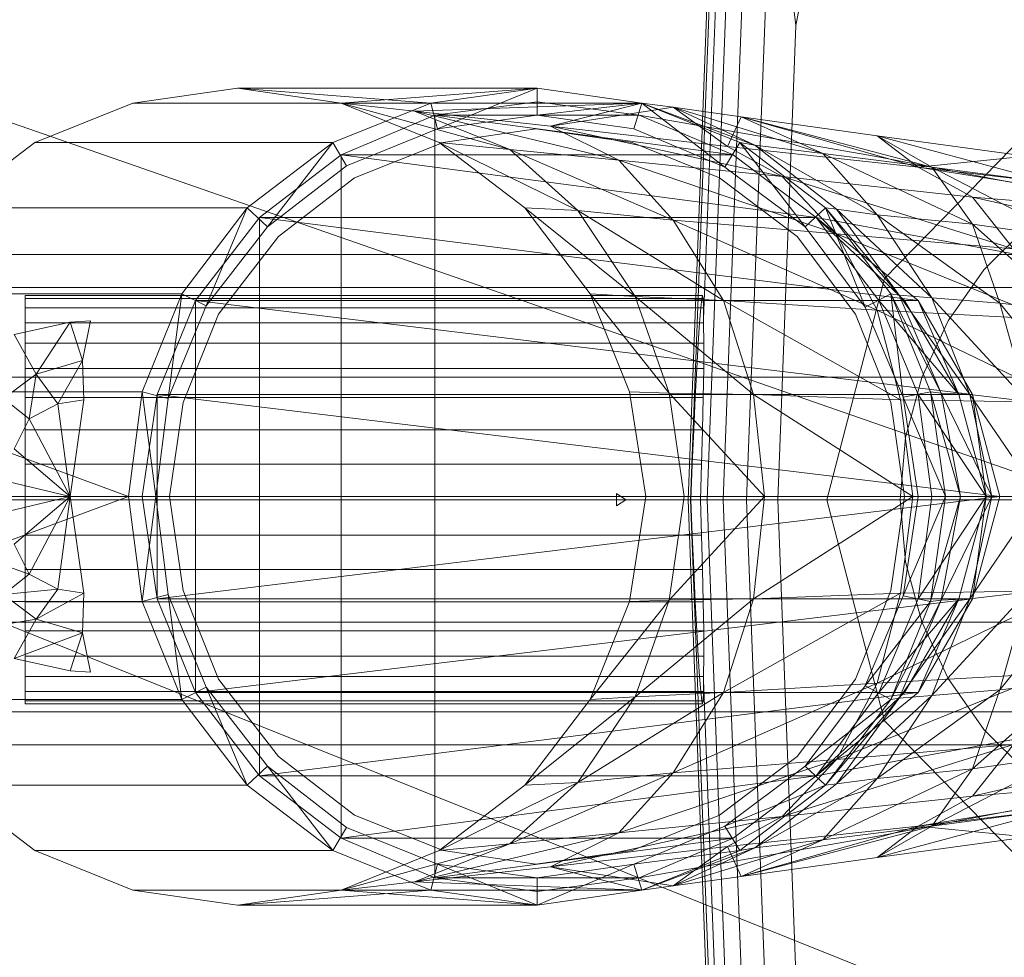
# Model space of a CAD drawing. Header units: metres. Extents: x 391.1 to 427.5, y 12.7 to 28.4.
# Tile 29 of 51: x 404.4922 to 404.5645, y 26.5069 to 26.5757. Entities that reach past the tile are written whole.
import ezdxf

# ---------------------------------------------------------------- set-up
doc = ezdxf.new("R2010")
doc.units = ezdxf.units.M
doc.layers.add('02_MOBILIARIO', color=7, linetype='Continuous', lineweight=18)
doc.layers.add('A-DETL-____-MBND', color=7, linetype='Continuous', lineweight=18)

# ---------------------------------------------------------------- blocks, each defined once
blk = doc.blocks.new('Family - Rentamans P1-154566-04_CLI_AIRE_P1')
at = {"layer": 'A-DETL-____-MBND', "color": 253, "true_color": 0xaaaaaa}
for p, q in [((0.072869, 0.182758), (0.075845, 0.260961)), ((0.073043, 0.182758), (0.075975, 0.259811)), ((0.074, 0.196014), (0.076315, 0.256826)), ((0.074262, 0.182758), (0.076889, 0.251774)), ((0.075451, 0.182758), (0.07778, 0.243939)), ((0.080775, 0.217586), (0.084734, 0.236908)), ((0.077172, 0.182758), (0.079069, 0.232599)), ((0.080775, 0.217586), (0.079069, 0.232599)), ((0, 0.218497), (0.102728, 0.182758)), ((0.07945, 0.182758), (0.080775, 0.217586)), ((0.039771, 0.212986), (0.032072, 0.211886)), ((0.039771, 0.212986), (0.061771, 0.212986)), ((0.047372, 0.211886), (0.039771, 0.212986)), ((0.039771, 0.212986), (0.053972, 0.211886)), ((0.047372, 0.211886), (0.061771, 0.212986)), ((0.053972, 0.211886), (0.061771, 0.212986)), ((0.061771, 0.212986), (0.054472, 0.209986)), ((0.061771, 0.212986), (0.069472, 0.211886)), ((0.061771, 0.212986), (0.061771, 0.210986)), ((0.061771, 0.211986), (0.054271, 0.210986)), ((0.061771, 0.211986), (0.054271, 0.210986)), ((0.061771, 0.211986), (0.054271, 0.210986)), ((0.069271, 0.210986), (0.061771, 0.211986)), ((0.069271, 0.210986), (0.061771, 0.211986)), ((0.069271, 0.210986), (0.061771, 0.211986)), ((0.069271, 0.210986), (0.061771, 0.211986)), ((0.032072, 0.211886), (0.024872, 0.208986)), ((0.032072, 0.211886), (0.053972, 0.211886)), ((0.046771, 0.208986), (0.053972, 0.211886)), ((0.054572, 0.208986), (0.047372, 0.211886)), ((0.047372, 0.211886), (0.059771, 0.208486)), ((0.047372, 0.211886), (0.052771, 0.211287)), ((0.047372, 0.211886), (0.069472, 0.211886)), ((0.069472, 0.211886), (0.052771, 0.211287)), ((0.052771, 0.211287), (0.059771, 0.208486)), ((0.052771, 0.211287), (0.067771, 0.207686)), ((0.062771, 0.210186), (0.052771, 0.211287)), ((0.053972, 0.211886), (0.054472, 0.209986)), ((0.061771, 0.210986), (0.069472, 0.211886)), ((0.069472, 0.211886), (0.062771, 0.210186)), ((0.071771, 0.211587), (0.062771, 0.210186)), ((0.069472, 0.211886), (0.068872, 0.209986)), ((0.068872, 0.209986), (0.069472, 0.211886)), ((0.069472, 0.211886), (0.075572, 0.207186)), ((0.076672, 0.208986), (0.069472, 0.211886)), ((0.069472, 0.211886), (0.071771, 0.211587)), ((0.069472, 0.211886), (0.077771, 0.208787)), ((0.069472, 0.211886), (0.076672, 0.208986)), ((0.069472, 0.211886), (0.076672, 0.208986)), ((0.077771, 0.208787), (0.071771, 0.211587)), ((0.071771, 0.211587), (0.075771, 0.208686)), ((0.082771, 0.208186), (0.071771, 0.211587)), ((0.071771, 0.211587), (0.076771, 0.210886)), ((0.054271, 0.210986), (0.047372, 0.208087)), ((0.054271, 0.210986), (0.047372, 0.208087)), ((0.054271, 0.210986), (0.047372, 0.208087)), ((0.054271, 0.210986), (0.069271, 0.210986)), ((0.054271, 0.210986), (0.076172, 0.208087)), ((0.054271, 0.210986), (0.054271, 0.154986)), ((0.054472, 0.209986), (0.061771, 0.210986)), ((0.054472, 0.209986), (0.061771, 0.210986)), ((0.061771, 0.210986), (0.068872, 0.209986)), ((0.061771, 0.210986), (0.068872, 0.209986)), ((0.076172, 0.208087), (0.069271, 0.210986)), ((0.069271, 0.210986), (0.076172, 0.208087)), ((0.076172, 0.208087), (0.069271, 0.210986)), ((0.076172, 0.208087), (0.069271, 0.210986)), ((0.069271, 0.210986), (0.086572, 0.207986)), ((0.086572, 0.207986), (0.069271, 0.210986)), ((0.069271, 0.210986), (0.076172, 0.208087)), ((0.076172, 0.208087), (0.069271, 0.210986)), ((0.076172, 0.208087), (0.069271, 0.210986)), ((0.076771, 0.210886), (0.075771, 0.208686)), ((0.082771, 0.208186), (0.076771, 0.210886)), ((0.076771, 0.210886), (0.089771, 0.207186)), ((0.090771, 0.207186), (0.076771, 0.210886)), ((0.076771, 0.210886), (0.086771, 0.209486)), ((0.087299, 0.198992), (0.098881, 0.210876)), ((0.098881, 0.210876), (0.087299, 0.198992)), ((0.047771, 0.207287), (0.054472, 0.209986)), ((0.047771, 0.207287), (0.054472, 0.209986)), ((0.061672, 0.209986), (0.054872, 0.208986)), ((0.054872, 0.208986), (0.061672, 0.209986)), ((0.068771, 0.208986), (0.061672, 0.209986)), ((0.061672, 0.209986), (0.068771, 0.208986)), ((0.062771, 0.210186), (0.067771, 0.207686)), ((0.062771, 0.210186), (0.079771, 0.206486)), ((0.075771, 0.208686), (0.062771, 0.210186)), ((0.068872, 0.209986), (0.075572, 0.207186)), ((0.068872, 0.209986), (0.075572, 0.207186)), ((0.086771, 0.209486), (0.089771, 0.207186)), ((0.090771, 0.207186), (0.086771, 0.209486)), ((0.086771, 0.209486), (0.097771, 0.207986)), ((0.099771, 0.205986), (0.086771, 0.209486)), ((0.024872, 0.208986), (0.018572, 0.204186)), ((0.024872, 0.208986), (0.046771, 0.208986)), ((0.040472, 0.204186), (0.046771, 0.208986)), ((0.046771, 0.208986), (0.041972, 0.202787)), ((0.046771, 0.208986), (0.047771, 0.207287)), ((0.054872, 0.208986), (0.048372, 0.206386)), ((0.048372, 0.206386), (0.054872, 0.208986)), ((0.060872, 0.204186), (0.054572, 0.208986)), ((0.054572, 0.208986), (0.064771, 0.203986)), ((0.054572, 0.208986), (0.059771, 0.208486)), ((0.059771, 0.208486), (0.064771, 0.203986)), ((0.059771, 0.208486), (0.071771, 0.203287)), ((0.059771, 0.208486), (0.067771, 0.207686)), ((0.075172, 0.206386), (0.068771, 0.208986)), ((0.068771, 0.208986), (0.075172, 0.206386)), ((0.075572, 0.207186), (0.076672, 0.208986)), ((0.075771, 0.208686), (0.079771, 0.206486)), ((0.075771, 0.208686), (0.089771, 0.207186)), ((0.081472, 0.202787), (0.076672, 0.208986)), ((0.082972, 0.204186), (0.076672, 0.208986)), ((0.076672, 0.208986), (0.077771, 0.208787)), ((0.082972, 0.204186), (0.076672, 0.208986)), ((0.076672, 0.208986), (0.082972, 0.204186)), ((0.077771, 0.208787), (0.082771, 0.208186)), ((0.083771, 0.204087), (0.077771, 0.208787)), ((0.077771, 0.208787), (0.086771, 0.203686)), ((0.047372, 0.208087), (0.041372, 0.203486)), ((0.047372, 0.208087), (0.041372, 0.203486)), ((0.047372, 0.208087), (0.041372, 0.203486)), ((0.047372, 0.208087), (0.076172, 0.208087)), ((0.047372, 0.208087), (0.082271, 0.203486)), ((0.047372, 0.208087), (0.047372, 0.157886)), ((0.067771, 0.207686), (0.071771, 0.203287)), ((0.067771, 0.207686), (0.083771, 0.202287)), ((0.067771, 0.207686), (0.079771, 0.206486)), ((0.076172, 0.208087), (0.082271, 0.203486)), ((0.082271, 0.203486), (0.076172, 0.208087)), ((0.082271, 0.203486), (0.076172, 0.208087)), ((0.082271, 0.203486), (0.076172, 0.208087)), ((0.076172, 0.208087), (0.082271, 0.203486)), ((0.082271, 0.203486), (0.076172, 0.208087)), ((0.082271, 0.203486), (0.076172, 0.208087)), ((0.086771, 0.203686), (0.082771, 0.208186)), ((0.082771, 0.208186), (0.090771, 0.207186)), ((0.093771, 0.202986), (0.082771, 0.208186)), ((0.086572, 0.207986), (0.138572, 0.197986)), ((0.086572, 0.207986), (0.138572, 0.197986)), ((0.097771, 0.207986), (0.089771, 0.207186)), ((0.041972, 0.202787), (0.047771, 0.207287)), ((0.041972, 0.202787), (0.047771, 0.207287)), ((0.075572, 0.207186), (0.081472, 0.202787)), ((0.075572, 0.207186), (0.081472, 0.202787)), ((0.089771, 0.207186), (0.093771, 0.204986)), ((0.089771, 0.207186), (0.113771, 0.203287)), ((0.089771, 0.207186), (0.110771, 0.204686)), ((0.093771, 0.202986), (0.090771, 0.207186)), ((0.090771, 0.207186), (0.099771, 0.205986)), ((0.100771, 0.201986), (0.090771, 0.207186)), ((0.048372, 0.206386), (0.042771, 0.202087)), ((0.042771, 0.202087), (0.048372, 0.206386)), ((0.080872, 0.202087), (0.075172, 0.206386)), ((0.075172, 0.206386), (0.080872, 0.202087)), ((0.079771, 0.206486), (0.083771, 0.202287)), ((0.079771, 0.206486), (0.096771, 0.201186)), ((0.079771, 0.206486), (0.093771, 0.204986)), ((0.093771, 0.204986), (0.096771, 0.201186)), ((0.093771, 0.204986), (0.117771, 0.199486)), ((0.113771, 0.203287), (0.093771, 0.204986)), ((0.018572, 0.204186), (0.040472, 0.204186)), ((0.035672, 0.197886), (0.040472, 0.204186)), ((0.040472, 0.204186), (0.037472, 0.196986)), ((0.040472, 0.204186), (0.041972, 0.202787)), ((0.065672, 0.197886), (0.060872, 0.204186)), ((0.060872, 0.204186), (0.068972, 0.197686)), ((0.060872, 0.204186), (0.064771, 0.203986)), ((0.064771, 0.203986), (0.068972, 0.197686)), ((0.064771, 0.203986), (0.075472, 0.197386)), ((0.064771, 0.203986), (0.071771, 0.203287)), ((0.081472, 0.202787), (0.082972, 0.204186)), ((0.085872, 0.196886), (0.082972, 0.204186)), ((0.087771, 0.197886), (0.082972, 0.204186)), ((0.082972, 0.204186), (0.083771, 0.204087)), ((0.087771, 0.197886), (0.082972, 0.204186)), ((0.082972, 0.204186), (0.087771, 0.197886)), ((0.082972, 0.204186), (0.088372, 0.197787)), ((0.083771, 0.204087), (0.086771, 0.203686)), ((0.088372, 0.197787), (0.083771, 0.204087)), ((0.083771, 0.204087), (0.090771, 0.197587)), ((0.041372, 0.203486), (0.036672, 0.197386)), ((0.041372, 0.203486), (0.036672, 0.197386)), ((0.041372, 0.203486), (0.036672, 0.197386)), ((0.041372, 0.203486), (0.082271, 0.203486)), ((0.041372, 0.203486), (0.089771, 0.197386)), ((0.041372, 0.203486), (0.041372, 0.162486)), ((0.071771, 0.203287), (0.075472, 0.197386)), ((0.071771, 0.203287), (0.086771, 0.196686)), ((0.071771, 0.203287), (0.083771, 0.202287)), ((0.089771, 0.197386), (0.082271, 0.203486)), ((0.088771, 0.197386), (0.082271, 0.203486)), ((0.088771, 0.197386), (0.082271, 0.203486)), ((0.138271, 0.193186), (0.082271, 0.203486)), ((0.138271, 0.193186), (0.082271, 0.203486)), ((0.086872, 0.197386), (0.082271, 0.203486)), ((0.088771, 0.197386), (0.082271, 0.203486)), ((0.088771, 0.197386), (0.082271, 0.203486)), ((0.086771, 0.203686), (0.093771, 0.202986)), ((0.090771, 0.197587), (0.086771, 0.203686)), ((0.086771, 0.203686), (0.095771, 0.197186)), ((0.037472, 0.196986), (0.041972, 0.202787)), ((0.037472, 0.196986), (0.041972, 0.202787)), ((0.081472, 0.202787), (0.085872, 0.196886)), ((0.081472, 0.202787), (0.085872, 0.196886)), ((0.095771, 0.197186), (0.093771, 0.202986)), ((0.093771, 0.202986), (0.100771, 0.201986)), ((0.100972, 0.196587), (0.093771, 0.202986)), ((0.094593, 0.199631), (0.097828, 0.202867)), ((0.094593, 0.199631), (0.097828, 0.202867)), ((0.042771, 0.202087), (0.038372, 0.196386)), ((0.038372, 0.196386), (0.042771, 0.202087)), ((0.085172, 0.196386), (0.080872, 0.202087)), ((0.080872, 0.202087), (0.085172, 0.196386)), ((0.083771, 0.202287), (0.086771, 0.196686)), ((0.083771, 0.202287), (0.099372, 0.195986)), ((0.083771, 0.202287), (0.096771, 0.201186)), ((0.114701, 0.200758), (0.02, 0.200758)), ((0.08306, 0.182758), (0.087299, 0.198992)), ((0.087299, 0.198992), (0.08306, 0.182758)), ((0.091968, 0.195883), (0.094593, 0.199631)), ((0.091968, 0.195883), (0.094593, 0.199631)), ((0.02, 0.198347), (0.105701, 0.198347)), ((0.105701, 0.198347), (0.02, 0.198347)), ((0.013771, 0.197886), (0.035672, 0.197886)), ((0.024162, 0.197758), (0.073934, 0.197758)), ((0.024162, 0.19753), (0.024162, 0.197758)), ((0.024162, 0.197758), (0.024162, 0.19753)), ((0.073975, 0.19753), (0.024162, 0.19753)), ((0.024162, 0.19753), (0.024162, 0.196854)), ((0.024162, 0.19753), (0.073876, 0.19753)), ((0.024162, 0.196854), (0.024162, 0.19753)), ((0.032771, 0.190686), (0.035672, 0.197886)), ((0.035672, 0.197886), (0.034672, 0.190186)), ((0.035672, 0.197886), (0.037472, 0.196986)), ((0.068972, 0.197686), (0.065672, 0.197886)), ((0.071472, 0.190587), (0.065672, 0.197886)), ((0.068572, 0.190686), (0.065672, 0.197886)), ((0.068972, 0.197686), (0.071472, 0.190587)), ((0.075472, 0.197386), (0.068972, 0.197686)), ((0.068972, 0.197686), (0.077672, 0.190486)), ((0.073802, 0.196854), (0.073876, 0.19753)), ((0.073876, 0.19753), (0.073934, 0.197758)), ((0.073934, 0.197758), (0.073975, 0.19753)), ((0.073975, 0.19753), (0.073998, 0.196854)), ((0.085872, 0.196886), (0.087771, 0.197886)), ((0.088672, 0.190287), (0.087771, 0.197886)), ((0.090672, 0.190686), (0.087771, 0.197886)), ((0.087771, 0.197886), (0.088372, 0.197787)), ((0.090672, 0.190686), (0.087771, 0.197886)), ((0.087771, 0.197886), (0.090672, 0.190686)), ((0.087771, 0.197886), (0.091472, 0.190587)), ((0.088372, 0.197787), (0.090771, 0.197587)), ((0.091472, 0.190587), (0.088372, 0.197787)), ((0.088372, 0.197787), (0.093572, 0.190486)), ((0.090771, 0.197587), (0.095771, 0.197186)), ((0.093572, 0.190486), (0.090771, 0.197587)), ((0.090771, 0.197587), (0.097771, 0.189986)), ((0.024162, 0.196854), (0.073998, 0.196854)), ((0.024162, 0.196854), (0.024162, 0.195748)), ((0.024162, 0.196854), (0.073802, 0.196854)), ((0.024162, 0.195748), (0.024162, 0.196854)), ((0.036672, 0.197386), (0.033872, 0.190486)), ((0.036672, 0.197386), (0.033872, 0.190486)), ((0.036672, 0.197386), (0.033872, 0.190486)), ((0.034672, 0.190186), (0.037472, 0.196986)), ((0.034672, 0.190186), (0.037472, 0.196986)), ((0.036672, 0.197386), (0.089771, 0.197386)), ((0.036672, 0.197386), (0.093771, 0.190486)), ((0.036672, 0.197386), (0.036672, 0.168587)), ((0.073715, 0.195748), (0.073802, 0.196854)), ((0.073998, 0.196854), (0.074, 0.196014)), ((0.075472, 0.197386), (0.077672, 0.190486)), ((0.086771, 0.196686), (0.075472, 0.197386)), ((0.075472, 0.197386), (0.088472, 0.190087)), ((0.085872, 0.196886), (0.088672, 0.190287)), ((0.085872, 0.196886), (0.088672, 0.190287)), ((0.089771, 0.190486), (0.086872, 0.197386)), ((0.092771, 0.190486), (0.086872, 0.197386)), ((0.086872, 0.197386), (0.088771, 0.197386)), ((0.089771, 0.197386), (0.088771, 0.197386)), ((0.092771, 0.190486), (0.088771, 0.197386)), ((0.092771, 0.190486), (0.088771, 0.197386)), ((0.093771, 0.190486), (0.089771, 0.197386)), ((0.089771, 0.197386), (0.092771, 0.190486)), ((0.095771, 0.197186), (0.100972, 0.196587)), ((0.097771, 0.189986), (0.095771, 0.197186)), ((0.095771, 0.197186), (0.101771, 0.189686)), ((0.038372, 0.196386), (0.035771, 0.189886)), ((0.035771, 0.189886), (0.038372, 0.196386)), ((0.087771, 0.189886), (0.085172, 0.196386)), ((0.085172, 0.196386), (0.087771, 0.189886)), ((0.086771, 0.196686), (0.088472, 0.190087)), ((0.099372, 0.195986), (0.086771, 0.196686)), ((0.086771, 0.196686), (0.100771, 0.189886)), ((0.023372, 0.194886), (0.027472, 0.195787)), ((0.023372, 0.194886), (0.027472, 0.195787)), ((0.024162, 0.195748), (0.07401, 0.195748)), ((0.024162, 0.195748), (0.073715, 0.195748)), ((0.024162, 0.194249), (0.024162, 0.195748)), ((0.024162, 0.194249), (0.024162, 0.195748)), ((0.027472, 0.195787), (0.024972, 0.191986)), ((0.027472, 0.195787), (0.028972, 0.195886)), ((0.027472, 0.195787), (0.028972, 0.195886)), ((0.027472, 0.195787), (0.028372, 0.192986)), ((0.028972, 0.195886), (0.028372, 0.192986)), ((0.073617, 0.194249), (0.073715, 0.195748)), ((0.07401, 0.195748), (0.074, 0.196014)), ((0.07401, 0.195748), (0.074026, 0.194249)), ((0.090035, 0.191736), (0.091968, 0.195883)), ((0.090035, 0.191736), (0.091968, 0.195883)), ((0.023372, 0.194886), (0.024972, 0.191986)), ((0.024162, 0.194249), (0.073617, 0.194249)), ((0.024162, 0.1924), (0.024162, 0.194249)), ((0.024162, 0.1924), (0.024162, 0.194249)), ((0.024162, 0.194249), (0.074026, 0.194249)), ((0.073512, 0.1924), (0.073617, 0.194249)), ((0.074026, 0.194249), (0.074018, 0.1924)), ((0.024972, 0.191986), (0.028372, 0.192986)), ((0.028372, 0.192986), (0.026572, 0.189787)), ((0.028372, 0.192986), (0.028472, 0.190087)), ((0.099113, 0.191758), (0.02, 0.191758)), ((0.099113, 0.191758), (0.02, 0.191758)), ((0.022572, 0.190186), (0.024972, 0.191986)), ((0.024162, 0.1924), (0.073512, 0.1924)), ((0.024162, 0.190258), (0.024162, 0.1924)), ((0.024162, 0.190258), (0.024162, 0.1924)), ((0.024162, 0.1924), (0.074018, 0.1924)), ((0.024972, 0.191986), (0.024472, 0.188686)), ((0.024972, 0.191986), (0.026572, 0.189787)), ((0.073401, 0.190258), (0.073512, 0.1924)), ((0.074018, 0.1924), (0.073988, 0.190258)), ((0.08885, 0.187316), (0.090035, 0.191736)), ((0.08885, 0.187316), (0.090035, 0.191736)), ((0.010872, 0.190686), (0.032771, 0.190686)), ((0.010872, 0.190686), (0.031771, 0.182986)), ((0.024162, 0.190258), (0.073401, 0.190258)), ((0.024162, 0.187888), (0.024162, 0.190258)), ((0.024162, 0.187888), (0.024162, 0.190258)), ((0.024162, 0.190258), (0.073988, 0.190258)), ((0.031771, 0.182986), (0.032771, 0.190686)), ((0.032771, 0.190686), (0.034672, 0.190186)), ((0.032771, 0.190686), (0.033771, 0.182986)), ((0.033872, 0.190486), (0.032771, 0.182986)), ((0.033872, 0.190486), (0.032771, 0.182986)), ((0.033872, 0.190486), (0.032771, 0.182986)), ((0.033872, 0.190486), (0.093771, 0.190486)), ((0.033872, 0.190486), (0.095771, 0.182986)), ((0.033872, 0.190486), (0.033872, 0.175486)), ((0.071472, 0.190587), (0.068572, 0.190686)), ((0.069771, 0.182986), (0.068572, 0.190686)), ((0.077672, 0.190486), (0.071472, 0.190587)), ((0.071472, 0.190587), (0.072572, 0.182986)), ((0.078472, 0.182986), (0.071472, 0.190587)), ((0.07329, 0.187888), (0.073401, 0.190258)), ((0.073988, 0.190258), (0.073936, 0.187888)), ((0.077672, 0.190486), (0.078472, 0.182986)), ((0.088472, 0.190087), (0.077672, 0.190486)), ((0.077672, 0.190486), (0.089372, 0.182986)), ((0.088672, 0.190287), (0.090672, 0.190686)), ((0.088672, 0.190287), (0.089771, 0.182986)), ((0.088672, 0.190287), (0.091771, 0.182986)), ((0.088672, 0.190287), (0.089771, 0.182986)), ((0.090771, 0.182986), (0.089771, 0.190486)), ((0.094771, 0.182986), (0.089771, 0.190486)), ((0.089771, 0.190486), (0.092771, 0.190486)), ((0.091771, 0.182986), (0.090672, 0.190686)), ((0.090672, 0.190686), (0.091472, 0.190587)), ((0.091771, 0.182986), (0.090672, 0.190686)), ((0.090672, 0.190686), (0.091771, 0.182986)), ((0.090672, 0.190686), (0.092872, 0.182986)), ((0.091472, 0.190587), (0.093572, 0.190486)), ((0.092872, 0.182986), (0.091472, 0.190587)), ((0.091472, 0.190587), (0.095172, 0.182986)), ((0.093771, 0.190486), (0.092771, 0.190486)), ((0.094771, 0.182986), (0.092771, 0.190486)), ((0.094771, 0.182986), (0.092771, 0.190486)), ((0.093572, 0.190486), (0.097771, 0.189986)), ((0.095172, 0.182986), (0.093572, 0.190486)), ((0.093572, 0.190486), (0.098672, 0.182986)), ((0.095771, 0.182986), (0.093771, 0.190486)), ((0.093771, 0.190486), (0.094771, 0.182986)), ((0.022572, 0.190186), (0.024472, 0.188686)), ((0.024472, 0.188686), (0.026572, 0.189787)), ((0.026572, 0.189787), (0.028472, 0.190087)), ((0.026572, 0.189787), (0.027472, 0.182986)), ((0.028472, 0.190087), (0.027472, 0.182986)), ((0.033771, 0.182986), (0.034672, 0.190186)), ((0.033771, 0.182986), (0.034672, 0.190186)), ((0.035771, 0.189886), (0.034771, 0.182986)), ((0.034771, 0.182986), (0.035771, 0.189886)), ((0.088771, 0.182986), (0.087771, 0.189886)), ((0.087771, 0.189886), (0.088771, 0.182986)), ((0.088472, 0.190087), (0.089372, 0.182986)), ((0.100771, 0.189886), (0.088472, 0.190087)), ((0.023372, 0.186486), (0.024472, 0.188686)), ((0.024472, 0.188686), (0.027472, 0.182986)), ((0.024162, 0.187888), (0.07329, 0.187888)), ((0.024162, 0.185363), (0.024162, 0.187888)), ((0.024162, 0.185363), (0.024162, 0.187888)), ((0.024162, 0.187888), (0.073936, 0.187888)), ((0.073181, 0.185363), (0.07329, 0.187888)), ((0.073936, 0.187888), (0.073863, 0.185363)), ((0.088451, 0.182758), (0.08885, 0.187316)), ((0.088451, 0.182758), (0.08885, 0.187316)), ((0.023372, 0.186486), (0.027472, 0.182986)), ((0.024162, 0.185363), (0.073181, 0.185363)), ((0.024162, 0.182758), (0.024162, 0.185363)), ((0.073863, 0.185363), (0.024162, 0.185363)), ((0.024162, 0.185363), (0.024162, 0.182758)), ((0.073078, 0.182758), (0.073181, 0.185363)), ((0.073863, 0.185363), (0.073771, 0.182758)), ((0.022872, 0.184087), (0.027472, 0.182986)), ((0.067602, 0.182758), (0.067598, 0.183209)), ((0.067598, 0.183209), (0.067615, 0.182758)), ((0.068291, 0.182758), (0.067598, 0.183209)), ((0, 0.182758), (0.102728, 0.141568)), ((0.102728, 0.182758), (0, 0.182758)), ((0.009771, 0.182986), (0.031771, 0.182986)), ((0.010872, 0.175287), (0.031771, 0.182986)), ((0.096701, 0.182758), (0.02, 0.182758)), ((0.096701, 0.182758), (0.02, 0.182758)), ((0.027472, 0.182986), (0.022771, 0.182986)), ((0.027472, 0.182986), (0.022872, 0.181886)), ((0.027472, 0.182986), (0.023372, 0.179486)), ((0.024162, 0.182758), (0.073078, 0.182758)), ((0.024162, 0.180153), (0.024162, 0.182758)), ((0.073771, 0.182758), (0.024162, 0.182758)), ((0.024162, 0.182758), (0.024162, 0.180153)), ((0.027472, 0.182986), (0.024472, 0.177287)), ((0.027472, 0.182986), (0.026572, 0.176186)), ((0.027472, 0.182986), (0.028472, 0.175886)), ((0.031771, 0.182986), (0.033771, 0.182986)), ((0.031771, 0.182986), (0.032771, 0.175287)), ((0.032771, 0.182986), (0.095771, 0.182986)), ((0.032771, 0.182986), (0.033872, 0.175486)), ((0.032771, 0.182986), (0.033872, 0.175486)), ((0.032771, 0.182986), (0.033872, 0.175486)), ((0.032771, 0.175287), (0.033771, 0.182986)), ((0.034672, 0.175787), (0.033771, 0.182986)), ((0.034672, 0.175787), (0.033771, 0.182986)), ((0.033872, 0.175486), (0.095771, 0.182986)), ((0.035771, 0.176087), (0.034771, 0.182986)), ((0.034771, 0.182986), (0.035771, 0.176087)), ((0.067615, 0.182758), (0.067598, 0.182307)), ((0.067598, 0.182307), (0.067602, 0.182758)), ((0.068291, 0.182758), (0.067598, 0.182307)), ((0.068291, 0.182758), (0.067602, 0.182758)), ((0.067615, 0.182758), (0.068291, 0.182758)), ((0.068572, 0.175287), (0.069771, 0.182986)), ((0.072572, 0.182986), (0.069771, 0.182986)), ((0.078472, 0.182986), (0.071472, 0.175386)), ((0.071472, 0.175386), (0.072572, 0.182986)), ((0.078472, 0.182986), (0.072572, 0.182986)), ((0.075845, 0.104556), (0.072869, 0.182758)), ((0.073043, 0.182758), (0.072869, 0.182758)), ((0.075975, 0.105705), (0.073043, 0.182758)), ((0.073078, 0.182757), (0.073043, 0.182757)), ((0.073181, 0.180153), (0.073078, 0.182758)), ((0.074262, 0.182758), (0.073771, 0.182758)), ((0.073771, 0.182758), (0.073863, 0.180153)), ((0.076889, 0.113742), (0.074262, 0.182758)), ((0.075451, 0.182758), (0.074262, 0.182758)), ((0.07778, 0.121577), (0.075451, 0.182758)), ((0.077172, 0.182758), (0.075451, 0.182758)), ((0.07945, 0.182758), (0.077172, 0.182759)), ((0.079069, 0.132917), (0.077172, 0.182758)), ((0.089372, 0.182986), (0.077672, 0.175486)), ((0.077672, 0.175486), (0.078472, 0.182986)), ((0.089372, 0.182986), (0.078472, 0.182986)), ((0.080775, 0.14793), (0.07945, 0.182758)), ((0.087299, 0.166524), (0.08306, 0.182758)), ((0.08306, 0.182758), (0.087299, 0.166524)), ((0.088771, 0.182986), (0.087771, 0.176087)), ((0.087771, 0.176087), (0.088771, 0.182986)), ((0.08885, 0.1782), (0.088451, 0.182758)), ((0.08885, 0.1782), (0.088451, 0.182758)), ((0.089372, 0.182986), (0.088472, 0.175886)), ((0.089771, 0.182986), (0.088672, 0.175686)), ((0.089771, 0.182986), (0.088672, 0.175686)), ((0.088672, 0.175686), (0.091771, 0.182986)), ((0.101771, 0.182986), (0.089372, 0.182986)), ((0.089771, 0.182986), (0.091771, 0.182986)), ((0.089771, 0.175486), (0.090771, 0.182986)), ((0.089771, 0.175486), (0.094771, 0.182986)), ((0.090672, 0.175287), (0.091771, 0.182986)), ((0.091771, 0.182986), (0.090672, 0.175287)), ((0.090672, 0.175287), (0.091771, 0.182986)), ((0.090672, 0.175287), (0.092872, 0.182986)), ((0.094771, 0.182986), (0.090771, 0.182986)), ((0.092872, 0.182986), (0.091472, 0.175386)), ((0.091472, 0.175386), (0.095172, 0.182986)), ((0.091771, 0.182986), (0.092872, 0.182986)), ((0.092771, 0.175486), (0.094771, 0.182986)), ((0.092771, 0.175486), (0.094771, 0.182986)), ((0.092872, 0.182986), (0.095172, 0.182986)), ((0.095172, 0.182986), (0.093572, 0.175486)), ((0.093572, 0.175486), (0.098672, 0.182986)), ((0.095771, 0.182986), (0.093771, 0.175486)), ((0.093771, 0.175486), (0.094771, 0.182986)), ((0.095771, 0.182986), (0.094771, 0.182986)), ((0.095172, 0.182986), (0.098672, 0.182986)), ((0.024162, 0.180153), (0.073181, 0.180153)), ((0.024162, 0.177628), (0.024162, 0.180153)), ((0.024162, 0.180153), (0.073863, 0.180153)), ((0.024162, 0.180153), (0.024162, 0.177628)), ((0.07329, 0.177628), (0.073181, 0.180153)), ((0.073863, 0.180153), (0.073936, 0.177628)), ((0.024472, 0.177287), (0.023372, 0.179486)), ((0.024472, 0.177287), (0.021072, 0.178486)), ((0.090035, 0.17378), (0.08885, 0.1782)), ((0.090035, 0.17378), (0.08885, 0.1782)), ((0.024472, 0.177287), (0.022572, 0.175787)), ((0.024162, 0.177628), (0.07329, 0.177628)), ((0.024162, 0.175258), (0.024162, 0.177628)), ((0.024162, 0.177628), (0.073936, 0.177628)), ((0.024162, 0.177628), (0.024162, 0.175258)), ((0.026572, 0.176186), (0.024472, 0.177287)), ((0.073401, 0.175258), (0.07329, 0.177628)), ((0.073936, 0.177628), (0.073988, 0.175258)), ((0.026572, 0.176186), (0.022572, 0.175787)), ((0.024972, 0.173986), (0.022572, 0.175787)), ((0.026572, 0.176186), (0.024972, 0.173986)), ((0.028472, 0.175886), (0.024972, 0.173986)), ((0.028472, 0.175886), (0.026572, 0.176186)), ((0.028472, 0.175886), (0.028372, 0.172986)), ((0.032771, 0.175287), (0.034672, 0.175787)), ((0.037472, 0.168986), (0.034672, 0.175787)), ((0.035672, 0.168087), (0.034672, 0.175787)), ((0.037472, 0.168986), (0.034672, 0.175787)), ((0.038372, 0.169587), (0.035771, 0.176087)), ((0.035771, 0.176087), (0.038372, 0.169587)), ((0.088472, 0.175886), (0.075472, 0.168587)), ((0.088472, 0.175886), (0.077672, 0.175486)), ((0.087771, 0.176087), (0.085172, 0.169587)), ((0.085172, 0.169587), (0.087771, 0.176087)), ((0.100771, 0.176087), (0.086771, 0.169287)), ((0.088472, 0.175886), (0.086771, 0.169287)), ((0.100771, 0.176087), (0.088472, 0.175886)), ((0.090771, 0.168386), (0.097771, 0.175986)), ((0.093572, 0.175486), (0.097771, 0.175986)), ((0.095771, 0.168787), (0.101771, 0.176287)), ((0.097771, 0.175986), (0.095771, 0.168787)), ((0.010872, 0.175287), (0.032771, 0.175287)), ((0.024162, 0.175258), (0.073401, 0.175258)), ((0.024162, 0.173116), (0.024162, 0.175258)), ((0.024162, 0.175258), (0.073988, 0.175258)), ((0.024162, 0.175258), (0.024162, 0.173116)), ((0.035672, 0.168087), (0.032771, 0.175287)), ((0.033872, 0.175486), (0.093771, 0.175486)), ((0.033872, 0.175486), (0.036672, 0.168587)), ((0.033872, 0.175486), (0.036672, 0.168587)), ((0.033872, 0.175486), (0.036672, 0.168587)), ((0.036672, 0.168587), (0.093771, 0.175486)), ((0.071472, 0.175386), (0.065672, 0.168087)), ((0.065672, 0.168087), (0.068572, 0.175287)), ((0.071472, 0.175386), (0.068572, 0.175287)), ((0.077672, 0.175486), (0.068972, 0.168287)), ((0.068972, 0.168287), (0.071472, 0.175386)), ((0.077672, 0.175486), (0.071472, 0.175386)), ((0.073512, 0.173116), (0.073401, 0.175258)), ((0.073988, 0.175258), (0.074018, 0.173116)), ((0.075472, 0.168587), (0.077672, 0.175486)), ((0.088672, 0.175686), (0.085872, 0.169087)), ((0.088672, 0.175686), (0.085872, 0.169087)), ((0.085872, 0.169087), (0.090672, 0.175287)), ((0.086872, 0.168587), (0.089771, 0.175486)), ((0.086872, 0.168587), (0.092771, 0.175486)), ((0.087771, 0.168087), (0.091472, 0.175386)), ((0.087771, 0.168087), (0.090672, 0.175287)), ((0.090672, 0.175287), (0.087771, 0.168087)), ((0.087771, 0.168087), (0.090672, 0.175287)), ((0.088372, 0.168186), (0.093572, 0.175486)), ((0.088372, 0.168186), (0.091472, 0.175386)), ((0.088672, 0.175686), (0.090672, 0.175287)), ((0.088771, 0.168587), (0.092771, 0.175486)), ((0.088771, 0.168587), (0.092771, 0.175486)), ((0.093771, 0.175486), (0.089771, 0.168587)), ((0.089771, 0.168587), (0.092771, 0.175486)), ((0.092771, 0.175486), (0.089771, 0.175486)), ((0.090672, 0.175287), (0.091472, 0.175386)), ((0.093572, 0.175486), (0.090771, 0.168386)), ((0.091472, 0.175386), (0.093572, 0.175486)), ((0.093771, 0.175486), (0.092771, 0.175486)), ((0.024972, 0.173986), (0.019672, 0.173087)), ((0.099113, 0.173758), (0.02, 0.173758)), ((0.099113, 0.173758), (0.02, 0.173758)), ((0.024972, 0.173986), (0.023372, 0.171087)), ((0.028372, 0.172986), (0.024972, 0.173986)), ((0.091968, 0.169633), (0.090035, 0.17378)), ((0.091968, 0.169633), (0.090035, 0.17378)), ((0.028372, 0.172986), (0.023372, 0.171087)), ((0.024162, 0.173116), (0.073512, 0.173116)), ((0.024162, 0.171267), (0.024162, 0.173116)), ((0.024162, 0.173116), (0.074018, 0.173116)), ((0.024162, 0.173116), (0.024162, 0.171267)), ((0.028372, 0.172986), (0.027472, 0.170186)), ((0.028372, 0.172986), (0.028972, 0.170087)), ((0.073617, 0.171267), (0.073512, 0.173116)), ((0.074018, 0.173116), (0.074026, 0.171267)), ((0.082271, 0.162486), (0.138271, 0.172787)), ((0.082271, 0.162486), (0.138271, 0.172787)), ((0.027472, 0.170186), (0.023372, 0.171087)), ((0.027472, 0.170186), (0.023372, 0.171087)), ((0.024162, 0.171267), (0.073617, 0.171267)), ((0.024162, 0.169768), (0.024162, 0.171267)), ((0.024162, 0.171267), (0.074026, 0.171267)), ((0.024162, 0.171267), (0.024162, 0.169768)), ((0.073715, 0.169768), (0.073617, 0.171267)), ((0.074026, 0.171267), (0.07401, 0.169768)), ((0.028972, 0.170087), (0.027472, 0.170186)), ((0.028972, 0.170087), (0.027472, 0.170186)), ((0.099372, 0.169986), (0.083771, 0.163686)), ((0.099372, 0.169986), (0.086771, 0.169287)), ((0.07401, 0.169768), (0.024162, 0.169768)), ((0.024162, 0.169768), (0.024162, 0.168663)), ((0.024162, 0.169768), (0.073715, 0.169768)), ((0.024162, 0.168663), (0.024162, 0.169768)), ((0.042771, 0.163886), (0.038372, 0.169587)), ((0.038372, 0.169587), (0.042771, 0.163886)), ((0.086771, 0.169287), (0.071771, 0.162686)), ((0.073802, 0.168663), (0.073715, 0.169768)), ((0.074, 0.169502), (0.073998, 0.168663)), ((0.07401, 0.169768), (0.074, 0.169502)), ((0.076315, 0.10869), (0.074, 0.169502)), ((0.086771, 0.169287), (0.075472, 0.168587)), ((0.085172, 0.169587), (0.080872, 0.163886)), ((0.080872, 0.163886), (0.085172, 0.169587)), ((0.086771, 0.169287), (0.083771, 0.163686)), ((0.094593, 0.165885), (0.091968, 0.169633)), ((0.094593, 0.165885), (0.091968, 0.169633)), ((0.100972, 0.169386), (0.093771, 0.162986)), ((0.095771, 0.168787), (0.100972, 0.169386)), ((0.024162, 0.168663), (0.073998, 0.168663)), ((0.024162, 0.168663), (0.024162, 0.167986)), ((0.024162, 0.168663), (0.073802, 0.168663)), ((0.024162, 0.167986), (0.024162, 0.168663)), ((0.035672, 0.168087), (0.037472, 0.168986)), ((0.036672, 0.168587), (0.089771, 0.168587)), ((0.036672, 0.168587), (0.041372, 0.162486)), ((0.036672, 0.168587), (0.041372, 0.162486)), ((0.036672, 0.168587), (0.041372, 0.162486)), ((0.041972, 0.163186), (0.037472, 0.168986)), ((0.040472, 0.161787), (0.037472, 0.168986)), ((0.041972, 0.163186), (0.037472, 0.168986)), ((0.041372, 0.162486), (0.089771, 0.168587)), ((0.075472, 0.168587), (0.064771, 0.161986)), ((0.075472, 0.168587), (0.068972, 0.168287)), ((0.071771, 0.162686), (0.075472, 0.168587)), ((0.073876, 0.167986), (0.073802, 0.168663)), ((0.073998, 0.168663), (0.073975, 0.167986)), ((0.085872, 0.169087), (0.081472, 0.163186)), ((0.085872, 0.169087), (0.081472, 0.163186)), ((0.082271, 0.162486), (0.088771, 0.168587)), ((0.089771, 0.168587), (0.082271, 0.162486)), ((0.082271, 0.162486), (0.089771, 0.168587)), ((0.082271, 0.162486), (0.086872, 0.168587)), ((0.082271, 0.162486), (0.088771, 0.168587)), ((0.082271, 0.162486), (0.088771, 0.168587)), ((0.085872, 0.169087), (0.087771, 0.168087)), ((0.095771, 0.168787), (0.086771, 0.162287)), ((0.088771, 0.168587), (0.086872, 0.168587)), ((0.089771, 0.168587), (0.088771, 0.168587)), ((0.090771, 0.168386), (0.095771, 0.168787)), ((0.093771, 0.162986), (0.095771, 0.168787)), ((0.013771, 0.168087), (0.035672, 0.168087)), ((0.024162, 0.167986), (0.073975, 0.167986)), ((0.024162, 0.167986), (0.024162, 0.167758)), ((0.024162, 0.167986), (0.073876, 0.167986)), ((0.024162, 0.167758), (0.024162, 0.167986)), ((0.040472, 0.161787), (0.035672, 0.168087)), ((0.068972, 0.168287), (0.060872, 0.161787)), ((0.060872, 0.161787), (0.065672, 0.168087)), ((0.064771, 0.161986), (0.068972, 0.168287)), ((0.068972, 0.168287), (0.065672, 0.168087)), ((0.073934, 0.167758), (0.073876, 0.167986)), ((0.073975, 0.167986), (0.073934, 0.167758)), ((0.081472, 0.163186), (0.087771, 0.168087)), ((0.082972, 0.161787), (0.088372, 0.168186)), ((0.082972, 0.161787), (0.087771, 0.168087)), ((0.087771, 0.168087), (0.082972, 0.161787)), ((0.082972, 0.161787), (0.087771, 0.168087)), ((0.083771, 0.161886), (0.090771, 0.168386)), ((0.083771, 0.161886), (0.088372, 0.168186)), ((0.138572, 0.167986), (0.086572, 0.157986)), ((0.086572, 0.157986), (0.138572, 0.167986)), ((0.086771, 0.162287), (0.090771, 0.168386)), ((0.088372, 0.168186), (0.087771, 0.168087)), ((0.088372, 0.168186), (0.090771, 0.168386)), ((0.105701, 0.16717), (0.02, 0.16717)), ((0.105701, 0.16717), (0.02, 0.16717)), ((0.024162, 0.167758), (0.073934, 0.167758)), ((0.087299, 0.166524), (0.098881, 0.154641)), ((0.098881, 0.154641), (0.087299, 0.166524)), ((0.117771, 0.166486), (0.093771, 0.160986)), ((0.097828, 0.162649), (0.094593, 0.165885)), ((0.097828, 0.162649), (0.094593, 0.165885)), ((0.114701, 0.164758), (0.02, 0.164758)), ((0.096771, 0.164787), (0.079771, 0.159486)), ((0.096771, 0.164787), (0.083771, 0.163686)), ((0.096771, 0.164787), (0.093771, 0.160986)), ((0.048372, 0.159587), (0.042771, 0.163886)), ((0.042771, 0.163886), (0.048372, 0.159587)), ((0.083771, 0.163686), (0.067771, 0.158287)), ((0.083771, 0.163686), (0.071771, 0.162686)), ((0.080872, 0.163886), (0.075172, 0.159587)), ((0.075172, 0.159587), (0.080872, 0.163886)), ((0.083771, 0.163686), (0.079771, 0.159486)), ((0.100771, 0.163986), (0.090771, 0.158787)), ((0.100771, 0.163986), (0.093771, 0.162986)), ((0.041972, 0.163186), (0.040472, 0.161787)), ((0.047771, 0.158686), (0.041972, 0.163186)), ((0.047771, 0.158686), (0.041972, 0.163186)), ((0.041972, 0.163186), (0.046771, 0.156986)), ((0.081472, 0.163186), (0.075572, 0.158787)), ((0.081472, 0.163186), (0.075572, 0.158787)), ((0.081472, 0.163186), (0.082972, 0.161787)), ((0.093771, 0.162986), (0.082771, 0.157787)), ((0.093771, 0.162986), (0.086771, 0.162287)), ((0.090771, 0.158787), (0.093771, 0.162986)), ((0.041372, 0.162486), (0.082271, 0.162486)), ((0.041372, 0.162486), (0.047372, 0.157886)), ((0.041372, 0.162486), (0.047372, 0.157886)), ((0.041372, 0.162486), (0.047372, 0.157886)), ((0.047372, 0.157886), (0.082271, 0.162486)), ((0.071771, 0.162686), (0.059771, 0.157486)), ((0.071771, 0.162686), (0.064771, 0.161986)), ((0.067771, 0.158287), (0.071771, 0.162686)), ((0.076172, 0.157886), (0.082271, 0.162486)), ((0.082271, 0.162486), (0.076172, 0.157886)), ((0.076172, 0.157886), (0.082271, 0.162486)), ((0.076172, 0.157886), (0.082271, 0.162486)), ((0.082271, 0.162486), (0.076172, 0.157886)), ((0.076172, 0.157886), (0.082271, 0.162486)), ((0.076172, 0.157886), (0.082271, 0.162486)), ((0.086771, 0.162287), (0.077771, 0.157186)), ((0.082771, 0.157787), (0.086771, 0.162287)), ((0.086771, 0.162287), (0.083771, 0.161886)), ((0.113771, 0.162686), (0.089771, 0.158787)), ((0.113771, 0.162686), (0.093771, 0.160986)), ((0.018572, 0.161787), (0.040472, 0.161787)), ((0.018572, 0.161787), (0.024872, 0.156986)), ((0.046771, 0.156986), (0.040472, 0.161787)), ((0.064771, 0.161986), (0.054572, 0.156986)), ((0.054572, 0.156986), (0.060872, 0.161787)), ((0.059771, 0.157486), (0.064771, 0.161986)), ((0.064771, 0.161986), (0.060872, 0.161787)), ((0.075572, 0.158787), (0.082972, 0.161787)), ((0.076672, 0.156986), (0.082972, 0.161787)), ((0.082972, 0.161787), (0.076672, 0.156986)), ((0.076672, 0.156986), (0.082972, 0.161787)), ((0.077771, 0.157186), (0.083771, 0.161886)), ((0.083771, 0.161886), (0.082972, 0.161787)), ((0.093771, 0.160986), (0.079771, 0.159486)), ((0.110771, 0.161287), (0.089771, 0.158787)), ((0.093771, 0.160986), (0.089771, 0.158787)), ((0.099771, 0.159986), (0.086771, 0.156486)), ((0.099771, 0.159986), (0.090771, 0.158787)), ((0.054872, 0.156986), (0.048372, 0.159587)), ((0.048372, 0.159587), (0.054872, 0.156986)), ((0.079771, 0.159486), (0.062771, 0.155787)), ((0.079771, 0.159486), (0.067771, 0.158287)), ((0.075172, 0.159587), (0.068771, 0.156986)), ((0.068771, 0.156986), (0.075172, 0.159587)), ((0.079771, 0.159486), (0.075771, 0.157287)), ((0.047771, 0.158686), (0.046771, 0.156986)), ((0.054472, 0.155986), (0.047771, 0.158686)), ((0.054472, 0.155986), (0.047771, 0.158686)), ((0.075572, 0.158787), (0.068872, 0.155986)), ((0.075572, 0.158787), (0.068872, 0.155986)), ((0.075572, 0.158787), (0.076672, 0.156986)), ((0.089771, 0.158787), (0.075771, 0.157287)), ((0.089771, 0.158787), (0.076771, 0.155087)), ((0.090771, 0.158787), (0.076771, 0.155087)), ((0.090771, 0.158787), (0.082771, 0.157787)), ((0.089771, 0.158787), (0.086771, 0.156486)), ((0.086771, 0.156486), (0.090771, 0.158787)), ((0.097771, 0.157986), (0.089771, 0.158787)), ((0.047372, 0.157886), (0.076172, 0.157886)), ((0.047372, 0.157886), (0.054271, 0.154986)), ((0.047372, 0.157886), (0.054271, 0.154986)), ((0.047372, 0.157886), (0.054271, 0.154986)), ((0.067771, 0.158287), (0.052771, 0.154686)), ((0.054271, 0.154986), (0.076172, 0.157886)), ((0.067771, 0.158287), (0.059771, 0.157486)), ((0.062771, 0.155787), (0.067771, 0.158287)), ((0.086572, 0.157986), (0.069271, 0.154986)), ((0.069271, 0.154986), (0.086572, 0.157986)), ((0.069271, 0.154986), (0.076172, 0.157886)), ((0.076172, 0.157886), (0.069271, 0.154986)), ((0.069271, 0.154986), (0.076172, 0.157886)), ((0.069271, 0.154986), (0.076172, 0.157886)), ((0.076172, 0.157886), (0.069271, 0.154986)), ((0.069271, 0.154986), (0.076172, 0.157886)), ((0.069271, 0.154986), (0.076172, 0.157886)), ((0.082771, 0.157787), (0.071771, 0.154386)), ((0.076771, 0.155087), (0.082771, 0.157787)), ((0.082771, 0.157787), (0.077771, 0.157186)), ((0.097771, 0.157986), (0.086771, 0.156486)), ((0.046771, 0.156986), (0.024872, 0.156986)), ((0.024872, 0.156986), (0.032072, 0.154087)), ((0.053972, 0.154087), (0.046771, 0.156986)), ((0.059771, 0.157486), (0.047372, 0.154087)), ((0.047372, 0.154087), (0.054572, 0.156986)), ((0.052771, 0.154686), (0.059771, 0.157486)), ((0.059771, 0.157486), (0.054572, 0.156986)), ((0.061672, 0.155986), (0.054872, 0.156986)), ((0.054872, 0.156986), (0.061672, 0.155986)), ((0.068771, 0.156986), (0.061672, 0.155986)), ((0.061672, 0.155986), (0.068771, 0.156986)), ((0.075771, 0.157287), (0.062771, 0.155787)), ((0.068872, 0.155986), (0.076672, 0.156986)), ((0.077771, 0.157186), (0.069472, 0.154087)), ((0.069472, 0.154087), (0.076672, 0.156986)), ((0.076672, 0.156986), (0.069472, 0.154087)), ((0.069472, 0.154087), (0.076672, 0.156986)), ((0.075771, 0.157287), (0.071771, 0.154386)), ((0.071771, 0.154386), (0.077771, 0.157186)), ((0.076771, 0.155087), (0.075771, 0.157287)), ((0.077771, 0.157186), (0.076672, 0.156986)), ((0.086771, 0.156486), (0.076771, 0.155087)), ((0.062771, 0.155787), (0.052771, 0.154686)), ((0.054472, 0.155986), (0.053972, 0.154087)), ((0.061771, 0.154986), (0.054472, 0.155986)), ((0.061771, 0.152986), (0.054472, 0.155986)), ((0.061771, 0.154986), (0.054472, 0.155986)), ((0.068872, 0.155986), (0.061771, 0.154986)), ((0.068872, 0.155986), (0.061771, 0.152986)), ((0.068872, 0.155986), (0.061771, 0.154986)), ((0.062771, 0.155787), (0.069472, 0.154087)), ((0.071771, 0.154386), (0.062771, 0.155787)), ((0.068872, 0.155986), (0.069472, 0.154087)), ((0.069472, 0.154087), (0.068872, 0.155986)), ((0.054271, 0.154986), (0.069271, 0.154986)), ((0.054271, 0.154986), (0.061771, 0.153986)), ((0.054271, 0.154986), (0.061771, 0.153986)), ((0.054271, 0.154986), (0.061771, 0.153986)), ((0.069271, 0.154986), (0.061771, 0.153986)), ((0.061771, 0.153986), (0.069271, 0.154986)), ((0.061771, 0.153986), (0.069271, 0.154986)), ((0.061771, 0.153986), (0.069271, 0.154986)), ((0.061771, 0.154986), (0.061771, 0.152986)), ((0.076771, 0.155087), (0.071771, 0.154386)), ((0.032072, 0.154087), (0.039771, 0.152986)), ((0.053972, 0.154087), (0.032072, 0.154087)), ((0.039771, 0.152986), (0.047372, 0.154087)), ((0.053972, 0.154087), (0.039771, 0.152986)), ((0.052771, 0.154686), (0.047372, 0.154087)), ((0.069472, 0.154087), (0.047372, 0.154087)), ((0.061771, 0.152986), (0.047372, 0.154087)), ((0.052771, 0.154686), (0.069472, 0.154087)), ((0.069472, 0.154087), (0.052771, 0.154686)), ((0.061771, 0.152986), (0.053972, 0.154087)), ((0.069472, 0.154087), (0.061771, 0.152986)), ((0.071771, 0.154386), (0.069472, 0.154087)), ((0.061771, 0.152986), (0.039771, 0.152986))]:
    blk.add_line(p, q, dxfattribs=at)
blk = doc.blocks.new('LONDR55-XX_ZZ-ARQ-CAA-M3D-Londres55_ifc-1-04_CLI_AIRE_P1')
at = {"layer": '02_MOBILIARIO', "color": 253, "lineweight": 18, "true_color": 0xaaaaaa}
blk.add_blockref('Family - Rentamans P1-154566-04_CLI_AIRE_P1', (404.468384, 26.357715), dxfattribs=at)

msp = doc.modelspace()

# ---------------------------------------------------------------- block references
at = {"lineweight": 5}
msp.add_blockref('LONDR55-XX_ZZ-ARQ-CAA-M3D-Londres55_ifc-1-04_CLI_AIRE_P1', (0, 0), dxfattribs=at)

doc.saveas('drawing.dxf')
